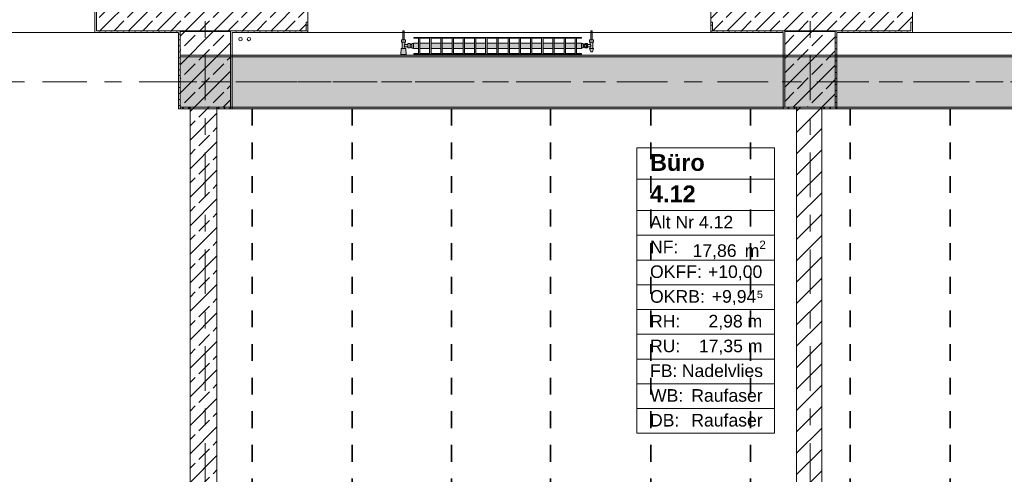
# Model space of a CAD drawing. Header units: metres. Extents: x -3.6 to 84.5, y -11 to 16.8.
# Tile 71 of 229: x 13.8 to 19.7, y 10.8 to 13.5. Entities that reach past the tile are written whole.
import ezdxf

# ---------------------------------------------------------------- set-up
doc = ezdxf.new("R2010")
doc.units = ezdxf.units.M
doc.header["$MEASUREMENT"] = 0
for name, pattern in [('Achse', [0.2, 0.1, -0.05, 0, -0.05]), ('Strichlinie doppelt', [0.546806, 0.264583, -0.105833, 0.070556, -0.105833]), ('Wipeout_Contour', [1, 0, -1])]:
    doc.linetypes.add(name, pattern=pattern)
for name, color, linetype in [('155 - Bemaßung_ Beschriftung.Ausbau - Deckenelemente', 7, 'Continuous'), ('401 - Zone.Raum_ Raumbegrenzung_ Whg.', 7, 'Continuous'), ('451 - Universal.Achsen Raster', 7, 'Continuous'), ('604 - Struktur.Wand Aussen', 7, 'Continuous'), ('605 - Struktur.Wand Innen', 7, 'Continuous'), ('607 - Struktur.Stütze', 7, 'Continuous'), ('608 - Struktur.Träger', 7, 'Continuous'), ('801 - HKLSE.Heizung_ Klima_ Lüftung', 7, 'Continuous')]:
    doc.layers.add(name, color=color, linetype=linetype)
doc.styles.add('ERSTELLTER_STIL_1', font='txt')
doc.styles.add('ERSTELLTER_STIL_2', font='txt')
pattern_1 = [(45, (0, 0), (-0.0848528, 0.0848528), []), (45, (-0.04243, 0.04243), (-0.0848528, 0.0848528), [0.09, -0.03])]
pattern_2 = [(45, (0, 0), (-0.01767767, 0.01767767), [0, -0.025])]

msp = doc.modelspace()

# ---------------------------------------------------------------- hatches: boundary and pattern name
at = {"layer": '604 - Struktur.Wand Aussen', "linetype": 'Continuous', "lineweight": 0, "true_color": 0x000000}
h = msp.add_hatch(dxfattribs=at)
h.set_pattern_fill('Beton__Stahlbeton_0001', color=18, style=0, pattern_type=2)
h.set_pattern_definition(pattern_1)
h.paths.add_polyline_path([(14.273, 13.61), (14.283, 13.61), (14.283, 13.455), (15.53, 13.455), (15.53, 13.505), (15.54, 13.505), (15.54, 13.575), (15.53, 13.575), (15.5, 13.575), (15.5, 13.695), (14.273, 13.695)])
h = msp.add_hatch(dxfattribs=at)
h.set_pattern_fill('Beton__Stahlbeton_0001', color=18, style=0, pattern_type=2)
h.set_pattern_definition(pattern_1)
h.paths.add_polyline_path([(17.94, 13.505), (17.95, 13.505), (17.95, 13.455), (19.13, 13.455), (19.13, 13.505), (19.14, 13.505), (19.14, 13.575), (19.13, 13.575), (19.1, 13.575), (19.1, 13.695), (17.98, 13.695), (17.98, 13.575), (17.95, 13.575), (17.94, 13.575)])
h = msp.add_hatch(dxfattribs=at)
h.set_pattern_fill('Gips_0001', color=18, style=0, pattern_type=2)
h.set_pattern_definition(pattern_2)
h.paths.add_polyline_path([(14.283, 13.445), (14.283, 13.61), (14.273, 13.61), (14.273, 13.445)])
h = msp.add_hatch(dxfattribs=at)
h.set_pattern_fill('Gips_0001', color=18, style=0, pattern_type=2)
h.set_pattern_definition(pattern_2)
h.paths.add_polyline_path([(15.53, 13.445), (15.54, 13.445), (15.54, 13.505), (15.53, 13.505)])
h = msp.add_hatch(dxfattribs=at)
h.set_pattern_fill('Gips_0001', color=18, style=0, pattern_type=2)
h.set_pattern_definition(pattern_2)
h.paths.add_polyline_path([(17.95, 13.445), (17.95, 13.505), (17.94, 13.505), (17.94, 13.445)])
h = msp.add_hatch(dxfattribs=at)
h.set_pattern_fill('Gips_0001', color=18, style=0, pattern_type=2)
h.set_pattern_definition(pattern_2)
h.paths.add_polyline_path([(19.13, 13.445), (19.14, 13.445), (19.14, 13.505), (19.13, 13.505)])
h = msp.add_hatch(dxfattribs=at)
h.set_pattern_fill('Gips_0001', color=18, style=0, pattern_type=2)
h.set_pattern_definition(pattern_2)
h.paths.add_polyline_path([(14.283, 13.445), (14.77, 13.445), (14.77, 13.455), (14.283, 13.455)])
h = msp.add_hatch(dxfattribs=at)
h.set_pattern_fill('Gips_0001', color=18, style=0, pattern_type=2)
h.set_pattern_definition(pattern_2)
h.paths.add_polyline_path([(15.09, 13.455), (15.09, 13.445), (15.53, 13.445), (15.53, 13.455)])
h = msp.add_hatch(dxfattribs=at)
h.set_pattern_fill('Gips_0001', color=18, style=0, pattern_type=2)
h.set_pattern_definition(pattern_2)
h.paths.add_polyline_path([(17.95, 13.445), (18.37, 13.445), (18.37, 13.455), (17.95, 13.455)])
h = msp.add_hatch(dxfattribs=at)
h.set_pattern_fill('Gips_0001', color=18, style=0, pattern_type=2)
h.set_pattern_definition(pattern_2)
h.paths.add_polyline_path([(18.69, 13.455), (18.69, 13.445), (19.13, 13.445), (19.13, 13.455)])
at = {"layer": '605 - Struktur.Wand Innen', "linetype": 'Continuous', "lineweight": 0, "true_color": 0x000000}
h = msp.add_hatch(dxfattribs=at)
h.set_pattern_fill('Beton__Stahlbeton_0001', color=18, style=0, pattern_type=2)
h.set_pattern_definition(pattern_1)
h.paths.add_polyline_path([(14.84, 8.5), (15, 8.5), (15, 13), (14.84, 13)])
at = {"layer": '607 - Struktur.Stütze', "linetype": 'Continuous', "lineweight": 0, "true_color": 0x000000}
h = msp.add_hatch(dxfattribs=at)
h.set_pattern_fill('Gips_0001', color=18, style=0, pattern_type=2)
h.set_pattern_definition(pattern_2)
h.paths.add_polyline_path([(14.77, 13.455), (14.77, 13.445), (14.78, 13.445), (14.78, 13.45), (15.08, 13.45), (15.08, 13.445), (15.09, 13.445), (15.09, 13.455)])
h = msp.add_hatch(dxfattribs=at)
h.set_pattern_fill('Gips_0001', color=18, style=0, pattern_type=2)
h.set_pattern_definition(pattern_2)
h.paths.add_polyline_path([(14.78, 13.445), (14.77, 13.445), (14.77, 12.99), (14.84, 12.99), (14.84, 13), (14.78, 13)])
h = msp.add_hatch(dxfattribs=at)
h.set_pattern_fill('Beton__Stahlbeton_0001', color=18, style=0, pattern_type=2)
h.set_pattern_definition(pattern_1)
h.paths.add_polyline_path([(14.78, 13), (15.08, 13), (15.08, 13.45), (14.78, 13.45)])
h = msp.add_hatch(dxfattribs=at)
h.set_pattern_fill('Gips_0001', color=18, style=0, pattern_type=2)
h.set_pattern_definition(pattern_2)
h.paths.add_polyline_path([(15, 12.99), (15.09, 12.99), (15.09, 13.445), (15.08, 13.445), (15.08, 13), (15, 13)])
h = msp.add_hatch(dxfattribs=at)
h.set_pattern_fill('Gips_0001', color=18, style=0, pattern_type=2)
h.set_pattern_definition(pattern_2)
h.paths.add_polyline_path([(18.37, 13.445), (18.38, 13.445), (18.38, 13.45), (18.68, 13.45), (18.68, 13.445), (18.69, 13.445), (18.69, 13.455), (18.37, 13.455)])
h = msp.add_hatch(dxfattribs=at)
h.set_pattern_fill('Gips_0001', color=18, style=0, pattern_type=2)
h.set_pattern_definition(pattern_2)
h.paths.add_polyline_path([(18.37, 13.445), (18.37, 12.99), (18.45, 12.99), (18.45, 13), (18.38, 13), (18.38, 13.445)])
h = msp.add_hatch(dxfattribs=at)
h.set_pattern_fill('Beton__Stahlbeton_0001', color=18, style=0, pattern_type=2)
h.set_pattern_definition(pattern_1)
h.paths.add_polyline_path([(18.38, 13), (18.68, 13), (18.68, 13.45), (18.38, 13.45)])
h = msp.add_hatch(dxfattribs=at)
h.set_pattern_fill('Gips_0001', color=18, style=0, pattern_type=2)
h.set_pattern_definition(pattern_2)
h.paths.add_polyline_path([(18.68, 13), (18.6, 13), (18.6, 12.99), (18.69, 12.99), (18.69, 13.445), (18.68, 13.445)])
at = {"layer": '608 - Struktur.Träger', "linetype": 'Continuous', "lineweight": 0, "true_color": 0x000000}
h = msp.add_hatch(dxfattribs=at)
h.set_pattern_fill('Gips_0001', color=18, style=0, pattern_type=2)
h.set_pattern_definition(pattern_2)
h.paths.add_polyline_path([(15.09, 13.31), (15.09, 13.3), (18.37, 13.3), (18.37, 13.31)])
h = msp.add_hatch(dxfattribs=at)
h.set_pattern_fill('Gips_0001', color=18, style=0, pattern_type=2)
h.set_pattern_definition(pattern_2)
h.paths.add_polyline_path([(18.69, 13.31), (18.69, 13.3), (21.97, 13.3), (21.97, 13.31)])
h = msp.add_hatch(dxfattribs=at)
h.set_pattern_fill('Gips_0001', color=18, style=0, pattern_type=2)
h.set_pattern_definition(pattern_2)
h.paths.add_polyline_path([(15.09, 13), (15.09, 12.99), (18.37, 12.99), (18.37, 13)])
h = msp.add_hatch(dxfattribs=at)
h.set_pattern_fill('Gips_0001', color=18, style=0, pattern_type=2)
h.set_pattern_definition(pattern_2)
h.paths.add_polyline_path([(21.97, 13), (18.69, 13), (18.69, 12.99), (21.97, 12.99)])
at = {"layer": '801 - HKLSE.Heizung_ Klima_ Lüftung', "linetype": 'Continuous', "lineweight": 0, "true_color": 0x3a3a3a}
for points in [[(16.17, 13.3503), (16.17, 13.3797), (16.16, 13.3797), (16.16, 13.373), (16.15, 13.373), (16.15, 13.378), (16.135, 13.378), (16.135, 13.372), (16.118, 13.372), (16.118, 13.386), (16.122, 13.386), (16.122, 13.4), (16.114, 13.4), (16.114, 13.455), (16.106, 13.455), (16.106, 13.4), (16.098, 13.4), (16.098, 13.386), (16.102, 13.386), (16.102, 13.349), (16.096, 13.349), (16.094, 13.314), (16.126, 13.314), (16.124, 13.349), (16.118, 13.349), (16.118, 13.358), (16.135, 13.358), (16.135, 13.352), (16.15, 13.352), (16.15, 13.357), (16.16, 13.357), (16.16, 13.3503)], [(17.17, 13.352), (17.18, 13.352), (17.18, 13.357), (17.19, 13.357), (17.19, 13.352), (17.205, 13.352), (17.205, 13.358), (17.222, 13.358), (17.222, 13.349), (17.218, 13.349), (17.225, 13.329), (17.235, 13.329), (17.242, 13.349), (17.238, 13.349), (17.238, 13.386), (17.242, 13.386), (17.242, 13.4), (17.234, 13.4), (17.234, 13.455), (17.226, 13.455), (17.226, 13.4), (17.218, 13.4), (17.218, 13.386), (17.222, 13.386), (17.222, 13.372), (17.205, 13.372), (17.205, 13.378), (17.19, 13.378), (17.19, 13.373), (17.18, 13.373), (17.18, 13.378), (17.17, 13.378)], [(16.17, 13.3817), (16.17, 13.3483), (16.1992, 13.3483), (16.1992, 13.3192), (16.1708, 13.3192), (16.1708, 13.315), (16.2358, 13.315), (16.2358, 13.3192), (16.2075, 13.3192), (16.2075, 13.3483), (16.2658, 13.3483), (16.2658, 13.3192), (16.2375, 13.3192), (16.2375, 13.315), (16.3025, 13.315), (16.3025, 13.3192), (16.2742, 13.3192), (16.2742, 13.3483), (16.3325, 13.3483), (16.3325, 13.3192), (16.3042, 13.3192), (16.3042, 13.315), (16.3692, 13.315), (16.3692, 13.3192), (16.3408, 13.3192), (16.3408, 13.3483), (16.3992, 13.3483), (16.3992, 13.3192), (16.3708, 13.3192), (16.3708, 13.315), (16.4358, 13.315), (16.4358, 13.3192), (16.4075, 13.3192), (16.4075, 13.3483), (16.4658, 13.3483), (16.4658, 13.3192), (16.4375, 13.3192), (16.4375, 13.315), (16.5025, 13.315), (16.5025, 13.3192), (16.4742, 13.3192), (16.4742, 13.3483), (16.5325, 13.3483), (16.5325, 13.3192), (16.5042, 13.3192), (16.5042, 13.315), (16.5692, 13.315), (16.5692, 13.3192), (16.5408, 13.3192), (16.5408, 13.3483), (16.5992, 13.3483), (16.5992, 13.3192), (16.5708, 13.3192), (16.5708, 13.315), (16.6358, 13.315), (16.6358, 13.3192), (16.6075, 13.3192), (16.6075, 13.3483), (16.6658, 13.3483), (16.6658, 13.3192), (16.6375, 13.3192), (16.6375, 13.315), (16.7025, 13.315), (16.7025, 13.3192), (16.6742, 13.3192), (16.6742, 13.3483), (16.7325, 13.3483), (16.7325, 13.3192), (16.7042, 13.3192), (16.7042, 13.315), (16.7692, 13.315), (16.7692, 13.3192), (16.7408, 13.3192), (16.7408, 13.3483), (16.7992, 13.3483), (16.7992, 13.3192), (16.7708, 13.3192), (16.7708, 13.315), (16.8358, 13.315), (16.8358, 13.3192), (16.8075, 13.3192), (16.8075, 13.3483), (16.8658, 13.3483), (16.8658, 13.3192), (16.8375, 13.3192), (16.8375, 13.315), (16.9025, 13.315), (16.9025, 13.3192), (16.8742, 13.3192), (16.8742, 13.3483), (16.9325, 13.3483), (16.9325, 13.3192), (16.9042, 13.3192), (16.9042, 13.315), (16.9692, 13.315), (16.9692, 13.3192), (16.9408, 13.3192), (16.9408, 13.3483), (16.9992, 13.3483), (16.9992, 13.3192), (16.9708, 13.3192), (16.9708, 13.315), (17.0358, 13.315), (17.0358, 13.3192), (17.0075, 13.3192), (17.0075, 13.3483), (17.0658, 13.3483), (17.0658, 13.3192), (17.0375, 13.3192), (17.0375, 13.315), (17.1025, 13.315), (17.1025, 13.3192), (17.0742, 13.3192), (17.0742, 13.3483), (17.1325, 13.3483), (17.1325, 13.3192), (17.1042, 13.3192), (17.1042, 13.315), (17.1692, 13.315), (17.1692, 13.3192), (17.1408, 13.3192), (17.1408, 13.3483), (17.17, 13.3483), (17.17, 13.3817), (17.1408, 13.3817), (17.1408, 13.4108), (17.1692, 13.4108), (17.1692, 13.415), (17.1042, 13.415), (17.1042, 13.4108), (17.1325, 13.4108), (17.1325, 13.3817), (17.0742, 13.3817), (17.0742, 13.4108), (17.1025, 13.4108), (17.1025, 13.415), (17.0375, 13.415), (17.0375, 13.4108), (17.0658, 13.4108), (17.0658, 13.3817), (17.0075, 13.3817), (17.0075, 13.4108), (17.0358, 13.4108), (17.0358, 13.415), (16.9708, 13.415), (16.9708, 13.4108), (16.9992, 13.4108), (16.9992, 13.3817), (16.9408, 13.3817), (16.9408, 13.4108), (16.9692, 13.4108), (16.9692, 13.415), (16.9042, 13.415), (16.9042, 13.4108), (16.9325, 13.4108), (16.9325, 13.3817), (16.8742, 13.3817), (16.8742, 13.4108), (16.9025, 13.4108), (16.9025, 13.415), (16.8375, 13.415), (16.8375, 13.4108), (16.8658, 13.4108), (16.8658, 13.3817), (16.8075, 13.3817), (16.8075, 13.4108), (16.8358, 13.4108), (16.8358, 13.415), (16.7708, 13.415), (16.7708, 13.4108), (16.7992, 13.4108), (16.7992, 13.3817), (16.7408, 13.3817), (16.7408, 13.4108), (16.7692, 13.4108), (16.7692, 13.415), (16.7042, 13.415), (16.7042, 13.4108), (16.7325, 13.4108), (16.7325, 13.3817), (16.6742, 13.3817), (16.6742, 13.4108), (16.7025, 13.4108), (16.7025, 13.415), (16.6375, 13.415), (16.6375, 13.4108), (16.6658, 13.4108), (16.6658, 13.3817), (16.6075, 13.3817), (16.6075, 13.4108), (16.6358, 13.4108), (16.6358, 13.415), (16.5708, 13.415), (16.5708, 13.4108), (16.5992, 13.4108), (16.5992, 13.3817), (16.5408, 13.3817), (16.5408, 13.4108), (16.5692, 13.4108), (16.5692, 13.415), (16.5042, 13.415), (16.5042, 13.4108), (16.5325, 13.4108), (16.5325, 13.3817), (16.4742, 13.3817), (16.4742, 13.4108), (16.5025, 13.4108), (16.5025, 13.415), (16.4375, 13.415), (16.4375, 13.4108), (16.4658, 13.4108), (16.4658, 13.3817), (16.4075, 13.3817), (16.4075, 13.4108), (16.4358, 13.4108), (16.4358, 13.415), (16.3708, 13.415), (16.3708, 13.4108), (16.3992, 13.4108), (16.3992, 13.3817), (16.3408, 13.3817), (16.3408, 13.4108), (16.3692, 13.4108), (16.3692, 13.415), (16.3042, 13.415), (16.3042, 13.4108), (16.3325, 13.4108), (16.3325, 13.3817), (16.2742, 13.3817), (16.2742, 13.4108), (16.3025, 13.4108), (16.3025, 13.415), (16.2375, 13.415), (16.2375, 13.4108), (16.2658, 13.4108), (16.2658, 13.3817), (16.2075, 13.3817), (16.2075, 13.4108), (16.2358, 13.4108), (16.2358, 13.415), (16.1708, 13.415), (16.1708, 13.4108), (16.1992, 13.4108), (16.1992, 13.3817)]]:
    msp.add_hatch(color=250, dxfattribs=at).paths.add_polyline_path(points)

# ---------------------------------------------------------------- linework, layer by layer
at = {"layer": '155 - Bemaßung_ Beschriftung.Ausbau - Deckenelemente', "color": 7, "linetype": 'Achse', "lineweight": 35}
for p, q in [((15.209, 12.99), (15.209, 8.51)), ((15.804, 12.99), (15.804, 8.51)), ((16.395, 12.99), (16.395, 8.51)), ((16.985, 12.99), (16.985, 8.51)), ((17.583, 12.99), (17.583, 8.51)), ((18.176, 12.99), (18.176, 8.51)), ((18.768, 12.99), (18.768, 8.51)), ((19.364, 12.99), (19.364, 8.51))]:
    msp.add_line(p, q, dxfattribs=at)
at = {"layer": '401 - Zone.Raum_ Raumbegrenzung_ Whg.', "color": 7, "linetype": 'Continuous', "lineweight": 9}
for p, q in [((18.3179, 12.7583), (17.4991, 12.7583)), ((17.4991, 12.7583), (17.4991, 11.0591)), ((17.4991, 12.7583), (18.3179, 12.7583)), ((17.4991, 12.5716), (17.4991, 12.7583)), ((18.3179, 11.0591), (18.3179, 12.7583)), ((18.3179, 12.7583), (18.3179, 12.5716)), ((18.3179, 12.5716), (17.4991, 12.5716)), ((17.4991, 12.5716), (18.3179, 12.5716)), ((17.4991, 12.385), (17.4991, 12.5716)), ((18.3179, 12.5716), (18.3179, 12.385)), ((18.3179, 12.385), (17.4991, 12.385)), ((17.4991, 12.385), (18.3179, 12.385)), ((17.4991, 12.2377), (17.4991, 12.385)), ((18.3179, 12.385), (18.3179, 12.2377)), ((18.3179, 12.2377), (17.4991, 12.2377)), ((17.4991, 12.2377), (18.3179, 12.2377)), ((17.4991, 12.0904), (17.4991, 12.2377)), ((18.3179, 12.2377), (18.3179, 12.0904)), ((18.3179, 12.0904), (17.4991, 12.0904)), ((17.4991, 12.0904), (18.3179, 12.0904)), ((17.4991, 11.9431), (17.4991, 12.0904)), ((18.3179, 12.0904), (18.3179, 11.9431)), ((18.3179, 11.9431), (17.4991, 11.9431)), ((17.4991, 11.9431), (18.3179, 11.9431)), ((17.4991, 11.7958), (17.4991, 11.9431)), ((18.3179, 11.9431), (18.3179, 11.7958)), ((18.3179, 11.7958), (17.4991, 11.7958)), ((17.4991, 11.7958), (18.3179, 11.7958)), ((17.4991, 11.6484), (17.4991, 11.7958)), ((18.3179, 11.7958), (18.3179, 11.6484)), ((18.3179, 11.6484), (17.4991, 11.6484)), ((17.4991, 11.6484), (18.3179, 11.6484)), ((17.4991, 11.5011), (17.4991, 11.6484)), ((18.3179, 11.6484), (18.3179, 11.5011)), ((18.3179, 11.5011), (17.4991, 11.5011)), ((17.4991, 11.5011), (18.3179, 11.5011)), ((17.4991, 11.3538), (17.4991, 11.5011)), ((18.3179, 11.5011), (18.3179, 11.3538)), ((18.3179, 11.3538), (17.4991, 11.3538)), ((17.4991, 11.3538), (18.3179, 11.3538)), ((17.4991, 11.2065), (17.4991, 11.3538)), ((18.3179, 11.3538), (18.3179, 11.2065)), ((18.3179, 11.2065), (17.4991, 11.2065)), ((17.4991, 11.2065), (18.3179, 11.2065)), ((17.4991, 11.0591), (17.4991, 11.2065)), ((18.3179, 11.2065), (18.3179, 11.0591)), ((17.4991, 11.0591), (18.3179, 11.0591)), ((18.3179, 11.0591), (17.4991, 11.0591))]:
    msp.add_line(p, q, dxfattribs=at)
at = {"layer": '451 - Universal.Achsen Raster', "color": 160, "linetype": 'Strichlinie doppelt', "lineweight": 9, "true_color": 0x3232ff}
for p, q in [((14.93, -10.585), (14.93, 16.355)), ((64.935, 13.15), (-3.175, 13.15))]:
    msp.add_line(p, q, dxfattribs=at)
at = {"layer": '604 - Struktur.Wand Aussen', "color": 7, "linetype": 'Continuous', "lineweight": 5}
for p, q in [((14.273, 13.61), (14.273, 13.455)), ((15.53, 13.505), (15.54, 13.505)), ((15.54, 13.505), (15.54, 13.455)), ((17.94, 13.505), (17.94, 13.455)), ((17.95, 13.505), (17.94, 13.505)), ((19.13, 13.505), (19.14, 13.505)), ((19.14, 13.505), (19.14, 13.455)), ((14.273, 13.455), (14.273, 13.445)), ((14.283, 13.445), (14.273, 13.445)), ((15.53, 13.445), (15.54, 13.445)), ((15.54, 13.455), (15.54, 13.445)), ((17.94, 13.455), (17.94, 13.445)), ((17.95, 13.445), (17.94, 13.445)), ((19.13, 13.445), (19.14, 13.445)), ((19.14, 13.455), (19.14, 13.445))]:
    msp.add_line(p, q, dxfattribs=at)
at = {"layer": '604 - Struktur.Wand Aussen', "color": 7, "linetype": 'Continuous', "lineweight": 13}
for p, q in [((14.283, 13.455), (14.283, 13.61)), ((15.54, 13.575), (15.54, 13.505)), ((17.94, 13.575), (17.94, 13.505)), ((19.14, 13.575), (19.14, 13.505)), ((15.53, 13.455), (15.53, 13.505)), ((17.95, 13.455), (17.95, 13.505)), ((19.13, 13.455), (19.13, 13.505)), ((11.975, 13.445), (14.273, 13.445)), ((14.283, 13.455), (15.53, 13.455)), ((15.54, 13.445), (17.94, 13.445)), ((17.95, 13.455), (19.13, 13.455)), ((19.14, 13.445), (21.54, 13.445))]:
    msp.add_line(p, q, dxfattribs=at)
at = {"layer": '604 - Struktur.Wand Aussen', "color": 7, "linetype": 'Continuous', "lineweight": 5, "flags": 128}
for points in [[(14.283, 13.445), (14.77, 13.445)], [(15.09, 13.445), (15.53, 13.445)], [(17.95, 13.445), (18.37, 13.445)], [(18.69, 13.445), (19.13, 13.445)]]:
    msp.add_lwpolyline(points, dxfattribs=at)
at = {"layer": '605 - Struktur.Wand Innen', "color": 7, "linetype": 'Continuous', "lineweight": 18, "flags": 128}
for points in [[(14.84, 13), (14.84, 8.5)], [(15, 8.5), (15, 13)]]:
    msp.add_lwpolyline(points, dxfattribs=at)
at = {"layer": '607 - Struktur.Stütze', "color": 7, "linetype": 'Continuous', "lineweight": 5, "flags": 128}
for points in [[(14.77, 13.445), (14.77, 12.99), (14.84, 12.99)], [(15, 12.99), (15.09, 12.99), (15.09, 13.445)], [(18.37, 13.445), (18.37, 12.99), (18.45, 12.99)], [(18.6, 12.99), (18.69, 12.99), (18.69, 13.445)]]:
    msp.add_lwpolyline(points, dxfattribs=at)
at = {"layer": '607 - Struktur.Stütze', "color": 7, "linetype": 'Continuous', "lineweight": 13, "flags": 128}
for points in [[(14.78, 13), (15.08, 13), (15.08, 13.45), (14.78, 13.45)], [(18.38, 13), (18.68, 13), (18.68, 13.45), (18.38, 13.45)]]:
    msp.add_lwpolyline(points, close=True, dxfattribs=at)
at = {"layer": '608 - Struktur.Träger', "color": 7, "linetype": 'Continuous', "lineweight": 13}
for p, q in [((14.78, 13.31), (47.48, 13.31)), ((14.78, 12.99), (14.78, 13.31)), ((15.09, 13.3), (14.78, 13.3)), ((18.37, 13.3), (15.09, 13.3)), ((18.69, 13.3), (18.37, 13.3)), ((21.97, 13.3), (18.69, 13.3))]:
    msp.add_line(p, q, dxfattribs=at)
at = {"layer": '608 - Struktur.Träger', "color": 7, "linetype": 'Continuous', "lineweight": 5}
for p, q in [((15.09, 13.31), (15.09, 13.3)), ((18.37, 13.31), (15.09, 13.31)), ((18.37, 13.31), (18.37, 13.3)), ((18.69, 13.31), (18.69, 13.3)), ((21.97, 13.31), (18.69, 13.31)), ((15.09, 13), (15.09, 12.99)), ((18.37, 12.99), (15.09, 12.99)), ((18.37, 13), (18.37, 12.99)), ((18.69, 13), (18.69, 12.99)), ((21.97, 12.99), (18.69, 12.99))]:
    msp.add_line(p, q, dxfattribs=at)
at = {"layer": '608 - Struktur.Träger', "color": 7, "linetype": 'Continuous', "lineweight": 9}
msp.add_line((14.78, 13.3), (14.78, 13), dxfattribs=at)
at = {"layer": '608 - Struktur.Träger', "color": 7, "linetype": 'Achse', "lineweight": 9}
msp.add_line((14.78, 13.15), (47.48, 13.15), dxfattribs=at)
at = {"layer": '801 - HKLSE.Heizung_ Klima_ Lüftung', "color": 7, "linetype": 'Continuous', "lineweight": 5, "true_color": 0xebebeb}
for p, q in [((16.1072, 13.455), (16.106, 13.455)), ((16.106, 13.455), (16.106, 13.4)), ((16.11, 13.455), (16.1072, 13.455)), ((16.1128, 13.455), (16.11, 13.455)), ((16.114, 13.455), (16.1128, 13.455)), ((16.114, 13.455), (16.114, 13.4)), ((17.226, 13.455), (17.2272, 13.455)), ((17.226, 13.455), (17.226, 13.4)), ((17.2272, 13.455), (17.23, 13.455)), ((17.23, 13.455), (17.2328, 13.455)), ((17.2328, 13.455), (17.234, 13.455)), ((17.234, 13.455), (17.234, 13.4)), ((16.104, 13.4), (16.098, 13.4)), ((16.098, 13.4), (16.098, 13.386)), ((16.104, 13.386), (16.098, 13.386)), ((16.102, 13.386), (16.102, 13.349)), ((16.116, 13.4), (16.104, 13.4)), ((16.116, 13.386), (16.104, 13.386)), ((16.1072, 13.4), (16.106, 13.4)), ((16.11, 13.4), (16.1072, 13.4)), ((16.1128, 13.4), (16.11, 13.4)), ((16.114, 13.4), (16.1128, 13.4)), ((16.1153, 13.3679), (16.1139, 13.365)), ((16.1139, 13.365), (16.1153, 13.3621)), ((16.1163, 13.3699), (16.1158, 13.3689)), ((16.122, 13.4), (16.116, 13.4)), ((16.122, 13.386), (16.116, 13.386)), ((16.118, 13.372), (16.1163, 13.3699)), ((16.118, 13.386), (16.118, 13.372)), ((16.118, 13.372), (16.135, 13.372)), ((16.122, 13.4), (16.122, 13.386)), ((16.135, 13.378), (16.135, 13.3715)), ((16.135, 13.378), (16.15, 13.378)), ((16.135, 13.3715), (16.135, 13.3585)), ((16.15, 13.378), (16.15, 13.3715)), ((16.15, 13.373), (16.16, 13.373)), ((16.15, 13.3715), (16.15, 13.3585)), ((16.16, 13.3797), (16.16, 13.365)), ((16.16, 13.3797), (16.17, 13.3797)), ((16.16, 13.3797), (16.16, 13.365)), ((16.16, 13.3797), (16.17, 13.3797)), ((16.16, 13.373), (16.16, 13.3707)), ((16.16, 13.3707), (16.16, 13.365)), ((16.16, 13.365), (16.16, 13.3503)), ((16.16, 13.365), (16.16, 13.3503)), ((16.16, 13.365), (16.16, 13.3593)), ((16.17, 13.3817), (16.17, 13.3768)), ((16.17, 13.3817), (16.1992, 13.3817)), ((16.17, 13.3768), (16.17, 13.365)), ((16.17, 13.365), (16.17, 13.3532)), ((16.1708, 13.415), (16.1708, 13.4108)), ((16.2358, 13.415), (16.1708, 13.415)), ((16.1708, 13.415), (16.1708, 13.4108)), ((16.1708, 13.4108), (16.1992, 13.4108)), ((16.1992, 13.4108), (16.1992, 13.3192)), ((16.2075, 13.3192), (16.2075, 13.4108)), ((16.2075, 13.4108), (16.2358, 13.4108)), ((16.2075, 13.3817), (16.2658, 13.3817)), ((16.2358, 13.4108), (16.2358, 13.415)), ((16.2375, 13.415), (16.2375, 13.4108)), ((16.3025, 13.415), (16.2375, 13.415)), ((16.2375, 13.415), (16.2375, 13.4108)), ((16.2375, 13.4108), (16.2658, 13.4108)), ((16.2658, 13.4108), (16.2658, 13.3192)), ((16.2742, 13.3192), (16.2742, 13.4108)), ((16.2742, 13.4108), (16.3025, 13.4108)), ((16.2742, 13.3817), (16.3325, 13.3817)), ((16.3025, 13.4108), (16.3025, 13.415)), ((16.3025, 13.4108), (16.3025, 13.415)), ((16.3692, 13.415), (16.3042, 13.415)), ((16.3042, 13.415), (16.3042, 13.4108)), ((16.3042, 13.4108), (16.3325, 13.4108)), ((16.3325, 13.4108), (16.3325, 13.3192)), ((16.3408, 13.3192), (16.3408, 13.4108)), ((16.3408, 13.4108), (16.3692, 13.4108)), ((16.3408, 13.3817), (16.3992, 13.3817)), ((16.3692, 13.4108), (16.3692, 13.415)), ((16.3692, 13.4108), (16.3692, 13.415)), ((16.4358, 13.415), (16.3708, 13.415)), ((16.3708, 13.415), (16.3708, 13.4108)), ((16.3708, 13.4108), (16.3992, 13.4108)), ((16.3992, 13.4108), (16.3992, 13.3192)), ((16.4075, 13.3192), (16.4075, 13.4108)), ((16.4075, 13.4108), (16.4358, 13.4108)), ((16.4075, 13.3817), (16.4658, 13.3817)), ((16.4358, 13.4108), (16.4358, 13.415)), ((16.4375, 13.415), (16.4375, 13.4108)), ((16.5025, 13.415), (16.4375, 13.415)), ((16.4375, 13.415), (16.4375, 13.4108)), ((16.4375, 13.4108), (16.4658, 13.4108)), ((16.4658, 13.4108), (16.4658, 13.3192)), ((16.4742, 13.3192), (16.4742, 13.4108)), ((16.4742, 13.4108), (16.5025, 13.4108)), ((16.4742, 13.3817), (16.5325, 13.3817)), ((16.5025, 13.4108), (16.5025, 13.415)), ((16.5025, 13.4108), (16.5025, 13.415)), ((16.5692, 13.415), (16.5042, 13.415)), ((16.5042, 13.415), (16.5042, 13.4108)), ((16.5042, 13.4108), (16.5325, 13.4108)), ((16.5325, 13.4108), (16.5325, 13.3192)), ((16.5408, 13.3192), (16.5408, 13.4108)), ((16.5408, 13.4108), (16.5692, 13.4108)), ((16.5408, 13.3817), (16.5992, 13.3817)), ((16.5692, 13.4108), (16.5692, 13.415)), ((16.5708, 13.415), (16.5708, 13.4108)), ((16.6358, 13.415), (16.5708, 13.415)), ((16.5708, 13.415), (16.5708, 13.4108)), ((16.5708, 13.4108), (16.5992, 13.4108)), ((16.5992, 13.4108), (16.5992, 13.3192)), ((16.6075, 13.3192), (16.6075, 13.4108)), ((16.6075, 13.4108), (16.6358, 13.4108)), ((16.6075, 13.3817), (16.6658, 13.3817)), ((16.6358, 13.4108), (16.6358, 13.415)), ((16.7025, 13.415), (16.6375, 13.415)), ((16.6375, 13.415), (16.6375, 13.4108)), ((16.6375, 13.4108), (16.6658, 13.4108)), ((16.6658, 13.4108), (16.6658, 13.3192)), ((16.6742, 13.3192), (16.6742, 13.4108)), ((16.6742, 13.4108), (16.7025, 13.4108)), ((16.6742, 13.3817), (16.7325, 13.3817)), ((16.7025, 13.4108), (16.7025, 13.415)), ((16.7025, 13.4108), (16.7025, 13.415)), ((16.7692, 13.415), (16.7042, 13.415)), ((16.7042, 13.415), (16.7042, 13.4108)), ((16.7042, 13.4108), (16.7325, 13.4108)), ((16.7325, 13.4108), (16.7325, 13.3192)), ((16.7408, 13.3192), (16.7408, 13.4108)), ((16.7408, 13.4108), (16.7692, 13.4108)), ((16.7408, 13.3817), (16.7992, 13.3817)), ((16.7692, 13.4108), (16.7692, 13.415)), ((16.7692, 13.4108), (16.7692, 13.415)), ((16.7708, 13.415), (16.7708, 13.4108)), ((16.8358, 13.415), (16.7708, 13.415)), ((16.7708, 13.415), (16.7708, 13.4108)), ((16.7708, 13.4108), (16.7992, 13.4108)), ((16.7992, 13.4108), (16.7992, 13.3192)), ((16.8075, 13.3192), (16.8075, 13.4108)), ((16.8075, 13.4108), (16.8358, 13.4108)), ((16.8075, 13.3817), (16.8658, 13.3817)), ((16.8358, 13.4108), (16.8358, 13.415)), ((16.9025, 13.415), (16.8375, 13.415)), ((16.8375, 13.415), (16.8375, 13.4108)), ((16.8375, 13.4108), (16.8658, 13.4108)), ((16.8658, 13.4108), (16.8658, 13.3192)), ((16.8742, 13.3192), (16.8742, 13.4108)), ((16.8742, 13.4108), (16.9025, 13.4108)), ((16.8742, 13.3817), (16.9325, 13.3817)), ((16.9025, 13.4108), (16.9025, 13.415)), ((16.9692, 13.415), (16.9042, 13.415)), ((16.9042, 13.415), (16.9042, 13.4108)), ((16.9042, 13.4108), (16.9325, 13.4108)), ((16.9325, 13.4108), (16.9325, 13.3192)), ((16.9408, 13.3192), (16.9408, 13.4108)), ((16.9408, 13.4108), (16.9692, 13.4108)), ((16.9408, 13.3817), (16.9992, 13.3817)), ((16.9692, 13.4108), (16.9692, 13.415)), ((16.9692, 13.4108), (16.9692, 13.415)), ((16.9708, 13.415), (16.9708, 13.4108)), ((17.0358, 13.415), (16.9708, 13.415)), ((16.9708, 13.415), (16.9708, 13.4108)), ((16.9708, 13.4108), (16.9992, 13.4108)), ((16.9992, 13.4108), (16.9992, 13.3192)), ((17.0075, 13.3192), (17.0075, 13.4108)), ((17.0075, 13.4108), (17.0358, 13.4108)), ((17.0075, 13.3817), (17.0658, 13.3817)), ((17.0358, 13.4108), (17.0358, 13.415)), ((17.0375, 13.415), (17.0375, 13.4108)), ((17.1025, 13.415), (17.0375, 13.415)), ((17.0375, 13.415), (17.0375, 13.4108)), ((17.0375, 13.4108), (17.0658, 13.4108)), ((17.0658, 13.4108), (17.0658, 13.3192)), ((17.0742, 13.3192), (17.0742, 13.4108)), ((17.0742, 13.4108), (17.1025, 13.4108)), ((17.0742, 13.3817), (17.1325, 13.3817)), ((17.1025, 13.4108), (17.1025, 13.415)), ((17.1025, 13.4108), (17.1025, 13.415)), ((17.1042, 13.415), (17.1042, 13.4108)), ((17.1692, 13.415), (17.1042, 13.415)), ((17.1042, 13.415), (17.1042, 13.4108)), ((17.1042, 13.4108), (17.1325, 13.4108)), ((17.1325, 13.4108), (17.1325, 13.3192)), ((17.1408, 13.3192), (17.1408, 13.4108)), ((17.1408, 13.4108), (17.1692, 13.4108)), ((17.1408, 13.3817), (17.17, 13.3817)), ((17.1692, 13.4108), (17.1692, 13.415)), ((17.17, 13.3817), (17.17, 13.3768)), ((17.17, 13.378), (17.18, 13.378)), ((17.17, 13.3768), (17.17, 13.365)), ((17.17, 13.365), (17.17, 13.3532)), ((17.18, 13.378), (17.18, 13.365)), ((17.19, 13.373), (17.18, 13.373)), ((17.18, 13.3693), (17.19, 13.3693)), ((17.18, 13.365), (17.18, 13.352)), ((17.19, 13.373), (17.19, 13.378)), ((17.19, 13.378), (17.19, 13.3715)), ((17.205, 13.378), (17.19, 13.378)), ((17.19, 13.373), (17.19, 13.3707)), ((17.19, 13.373), (17.2, 13.373)), ((17.19, 13.373), (17.19, 13.3707)), ((17.19, 13.3715), (17.19, 13.3693)), ((17.19, 13.3707), (17.19, 13.365)), ((17.19, 13.3707), (17.19, 13.3693)), ((17.19, 13.3693), (17.19, 13.365)), ((17.19, 13.365), (17.19, 13.3607)), ((17.19, 13.365), (17.19, 13.3593)), ((17.2, 13.373), (17.2, 13.3707)), ((17.2, 13.3707), (17.2, 13.365)), ((17.2, 13.365), (17.2, 13.3593)), ((17.205, 13.378), (17.205, 13.3715)), ((17.222, 13.372), (17.205, 13.372)), ((17.205, 13.3715), (17.205, 13.3585)), ((17.218, 13.4), (17.224, 13.4)), ((17.218, 13.4), (17.218, 13.386)), ((17.218, 13.386), (17.224, 13.386)), ((17.222, 13.386), (17.222, 13.372)), ((17.222, 13.372), (17.2237, 13.3699)), ((17.2237, 13.3699), (17.2242, 13.3689)), ((17.224, 13.4), (17.236, 13.4)), ((17.224, 13.386), (17.236, 13.386)), ((17.2247, 13.3679), (17.2261, 13.365)), ((17.2261, 13.365), (17.2247, 13.3621)), ((17.226, 13.4), (17.2272, 13.4)), ((17.2272, 13.4), (17.23, 13.4)), ((17.23, 13.4), (17.2328, 13.4)), ((17.2328, 13.4), (17.234, 13.4)), ((17.236, 13.4), (17.242, 13.4)), ((17.236, 13.386), (17.242, 13.386)), ((17.238, 13.386), (17.238, 13.349)), ((17.242, 13.4), (17.242, 13.386)), ((16.096, 13.349), (16.094, 13.314)), ((16.0987, 13.314), (16.094, 13.314)), ((16.094, 13.314), (16.0987, 13.314)), ((16.1001, 13.349), (16.096, 13.349)), ((16.11, 13.314), (16.0987, 13.314)), ((16.0987, 13.314), (16.11, 13.314)), ((16.11, 13.349), (16.1001, 13.349)), ((16.1199, 13.349), (16.11, 13.349)), ((16.1213, 13.314), (16.11, 13.314)), ((16.11, 13.314), (16.1213, 13.314)), ((16.1158, 13.3611), (16.1163, 13.3601)), ((16.1163, 13.3601), (16.118, 13.358)), ((16.118, 13.358), (16.118, 13.349)), ((16.118, 13.358), (16.135, 13.358)), ((16.124, 13.349), (16.1199, 13.349)), ((16.1213, 13.314), (16.126, 13.314)), ((16.126, 13.314), (16.1213, 13.314)), ((16.124, 13.349), (16.126, 13.314)), ((16.135, 13.3585), (16.135, 13.352)), ((16.135, 13.352), (16.15, 13.352)), ((16.15, 13.3585), (16.15, 13.352)), ((16.15, 13.357), (16.16, 13.357)), ((16.16, 13.3593), (16.16, 13.357)), ((16.16, 13.3503), (16.17, 13.3503)), ((16.16, 13.3503), (16.17, 13.3503)), ((16.16, 13.3503), (16.17, 13.3503)), ((16.16, 13.3503), (16.17, 13.3503)), ((16.17, 13.3532), (16.17, 13.3483)), ((16.17, 13.3483), (16.1992, 13.3483)), ((16.1708, 13.3192), (16.1708, 13.315)), ((16.1992, 13.3192), (16.1708, 13.3192)), ((16.1708, 13.3192), (16.1708, 13.315)), ((16.1708, 13.315), (16.2358, 13.315)), ((16.1708, 13.315), (16.2358, 13.315)), ((16.2075, 13.3483), (16.2658, 13.3483)), ((16.2358, 13.3192), (16.2075, 13.3192)), ((16.2358, 13.315), (16.2358, 13.3192)), ((16.2375, 13.3192), (16.2375, 13.315)), ((16.2658, 13.3192), (16.2375, 13.3192)), ((16.2375, 13.3192), (16.2375, 13.315)), ((16.2375, 13.315), (16.3025, 13.315)), ((16.2375, 13.315), (16.3025, 13.315)), ((16.2742, 13.3483), (16.3325, 13.3483)), ((16.3025, 13.3192), (16.2742, 13.3192)), ((16.3025, 13.315), (16.3025, 13.3192)), ((16.3025, 13.315), (16.3025, 13.3192)), ((16.3325, 13.3192), (16.3042, 13.3192)), ((16.3042, 13.3192), (16.3042, 13.315)), ((16.3042, 13.315), (16.3692, 13.315)), ((16.3042, 13.315), (16.3692, 13.315)), ((16.3408, 13.3483), (16.3992, 13.3483)), ((16.3692, 13.3192), (16.3408, 13.3192)), ((16.3692, 13.315), (16.3692, 13.3192)), ((16.3692, 13.315), (16.3692, 13.3192)), ((16.3992, 13.3192), (16.3708, 13.3192)), ((16.3708, 13.3192), (16.3708, 13.315)), ((16.3708, 13.315), (16.4358, 13.315)), ((16.3708, 13.315), (16.4358, 13.315)), ((16.4075, 13.3483), (16.4658, 13.3483)), ((16.4358, 13.3192), (16.4075, 13.3192)), ((16.4358, 13.315), (16.4358, 13.3192)), ((16.4375, 13.3192), (16.4375, 13.315)), ((16.4658, 13.3192), (16.4375, 13.3192)), ((16.4375, 13.3192), (16.4375, 13.315)), ((16.4375, 13.315), (16.5025, 13.315)), ((16.4375, 13.315), (16.5025, 13.315)), ((16.4742, 13.3483), (16.5325, 13.3483)), ((16.5025, 13.3192), (16.4742, 13.3192)), ((16.5025, 13.315), (16.5025, 13.3192)), ((16.5025, 13.315), (16.5025, 13.3192)), ((16.5325, 13.3192), (16.5042, 13.3192)), ((16.5042, 13.3192), (16.5042, 13.315)), ((16.5042, 13.315), (16.5692, 13.315)), ((16.5042, 13.315), (16.5692, 13.315)), ((16.5408, 13.3483), (16.5992, 13.3483)), ((16.5692, 13.3192), (16.5408, 13.3192)), ((16.5692, 13.315), (16.5692, 13.3192)), ((16.5708, 13.3192), (16.5708, 13.315)), ((16.5992, 13.3192), (16.5708, 13.3192)), ((16.5708, 13.3192), (16.5708, 13.315)), ((16.5708, 13.315), (16.6358, 13.315)), ((16.5708, 13.315), (16.6358, 13.315)), ((16.6075, 13.3483), (16.6658, 13.3483)), ((16.6358, 13.3192), (16.6075, 13.3192)), ((16.6358, 13.315), (16.6358, 13.3192)), ((16.6658, 13.3192), (16.6375, 13.3192)), ((16.6375, 13.3192), (16.6375, 13.315)), ((16.6375, 13.315), (16.7025, 13.315)), ((16.6375, 13.315), (16.7025, 13.315)), ((16.6742, 13.3483), (16.7325, 13.3483)), ((16.7025, 13.3192), (16.6742, 13.3192)), ((16.7025, 13.315), (16.7025, 13.3192)), ((16.7025, 13.315), (16.7025, 13.3192)), ((16.7325, 13.3192), (16.7042, 13.3192)), ((16.7042, 13.3192), (16.7042, 13.315)), ((16.7042, 13.315), (16.7692, 13.315)), ((16.7042, 13.315), (16.7692, 13.315)), ((16.7408, 13.3483), (16.7992, 13.3483)), ((16.7692, 13.3192), (16.7408, 13.3192)), ((16.7692, 13.315), (16.7692, 13.3192)), ((16.7692, 13.315), (16.7692, 13.3192)), ((16.7708, 13.3192), (16.7708, 13.315)), ((16.7992, 13.3192), (16.7708, 13.3192)), ((16.7708, 13.3192), (16.7708, 13.315)), ((16.7708, 13.315), (16.8358, 13.315)), ((16.7708, 13.315), (16.8358, 13.315)), ((16.8075, 13.3483), (16.8658, 13.3483)), ((16.8358, 13.3192), (16.8075, 13.3192)), ((16.8358, 13.315), (16.8358, 13.3192)), ((16.8658, 13.3192), (16.8375, 13.3192)), ((16.8375, 13.3192), (16.8375, 13.315)), ((16.8375, 13.315), (16.9025, 13.315)), ((16.8375, 13.315), (16.9025, 13.315)), ((16.8742, 13.3483), (16.9325, 13.3483)), ((16.9025, 13.3192), (16.8742, 13.3192)), ((16.9025, 13.315), (16.9025, 13.3192)), ((16.9325, 13.3192), (16.9042, 13.3192)), ((16.9042, 13.3192), (16.9042, 13.315)), ((16.9042, 13.315), (16.9692, 13.315)), ((16.9042, 13.315), (16.9692, 13.315)), ((16.9408, 13.3483), (16.9992, 13.3483)), ((16.9692, 13.3192), (16.9408, 13.3192)), ((16.9692, 13.315), (16.9692, 13.3192)), ((16.9692, 13.315), (16.9692, 13.3192)), ((16.9708, 13.3192), (16.9708, 13.315)), ((16.9992, 13.3192), (16.9708, 13.3192)), ((16.9708, 13.3192), (16.9708, 13.315)), ((16.9708, 13.315), (17.0358, 13.315)), ((16.9708, 13.315), (17.0358, 13.315)), ((17.0075, 13.3483), (17.0658, 13.3483)), ((17.0358, 13.3192), (17.0075, 13.3192)), ((17.0358, 13.315), (17.0358, 13.3192)), ((17.0375, 13.3192), (17.0375, 13.315)), ((17.0658, 13.3192), (17.0375, 13.3192)), ((17.0375, 13.3192), (17.0375, 13.315)), ((17.0375, 13.315), (17.1025, 13.315)), ((17.0375, 13.315), (17.1025, 13.315)), ((17.0742, 13.3483), (17.1325, 13.3483)), ((17.1025, 13.3192), (17.0742, 13.3192)), ((17.1025, 13.315), (17.1025, 13.3192)), ((17.1025, 13.315), (17.1025, 13.3192)), ((17.1042, 13.3192), (17.1042, 13.315)), ((17.1325, 13.3192), (17.1042, 13.3192)), ((17.1042, 13.3192), (17.1042, 13.315)), ((17.1042, 13.315), (17.1692, 13.315)), ((17.1042, 13.315), (17.1692, 13.315)), ((17.1408, 13.3483), (17.17, 13.3483)), ((17.1692, 13.3192), (17.1408, 13.3192)), ((17.1692, 13.315), (17.1692, 13.3192)), ((17.17, 13.3532), (17.17, 13.3483)), ((17.17, 13.352), (17.18, 13.352)), ((17.17, 13.352), (17.18, 13.352)), ((17.17, 13.352), (17.18, 13.352)), ((17.17, 13.352), (17.18, 13.352)), ((17.18, 13.3607), (17.19, 13.3607)), ((17.19, 13.357), (17.18, 13.357)), ((17.19, 13.3607), (17.19, 13.3585)), ((17.19, 13.3607), (17.19, 13.3593)), ((17.19, 13.3593), (17.19, 13.357)), ((17.19, 13.3593), (17.19, 13.357)), ((17.19, 13.3585), (17.19, 13.352)), ((17.19, 13.357), (17.2, 13.357)), ((17.19, 13.352), (17.19, 13.357)), ((17.205, 13.352), (17.19, 13.352)), ((17.2, 13.3593), (17.2, 13.357)), ((17.205, 13.3585), (17.205, 13.352)), ((17.222, 13.358), (17.205, 13.358)), ((17.218, 13.349), (17.2215, 13.349)), ((17.218, 13.349), (17.225, 13.329)), ((17.2215, 13.349), (17.23, 13.349)), ((17.2237, 13.3601), (17.222, 13.358)), ((17.222, 13.358), (17.222, 13.349)), ((17.2242, 13.3611), (17.2237, 13.3601)), ((17.225, 13.329), (17.2265, 13.329)), ((17.2265, 13.329), (17.23, 13.329)), ((17.23, 13.349), (17.2385, 13.349)), ((17.23, 13.329), (17.2335, 13.329)), ((17.2335, 13.329), (17.235, 13.329)), ((17.242, 13.349), (17.235, 13.329)), ((17.2385, 13.349), (17.242, 13.349))]:
    msp.add_line(p, q, dxfattribs=at)
at = {"layer": '801 - HKLSE.Heizung_ Klima_ Lüftung', "color": 7, "linetype": 'Continuous', "lineweight": 5}
for centre in [(15.14, 13.405), (15.19, 13.405)]:
    msp.add_circle(centre, 0.01, dxfattribs=at)

# ---------------------------------------------------------------- texts
at = {"layer": '401 - Zone.Raum_ Raumbegrenzung_ Whg.', "color": 7, "lineweight": 9, "attachment_point": 1}
for s, insert, char_height, style in [('\\A1;{\\pqj;\\pt0;\\fArial|b1|i0|c0|p38;Büro}', (17.5776, 12.7207), 0.1, 'ERSTELLTER_STIL_1'), ('\\A1;{\\pqj;\\pt0;\\fArial|b1|i0|c0|p38;}', (18.2394, 12.7435), 0.1, 'ERSTELLTER_STIL_1'), ('\\A1;{\\pqj;\\pt0;\\fArial|b1|i0|c0|p38;}', (18.2394, 12.5569), 0.1, 'ERSTELLTER_STIL_1'), ('\\A1;{\\pql;\\pt0;\\fArial|b1|i0|c0|p38;4.12}', (17.5776, 12.5341), 0.1, 'ERSTELLTER_STIL_1'), ('\\A1;{\\pqj;\\pt0;\\fArial|b0|i0|c0|p38;}', (18.2394, 12.3703), 0.075, 'ERSTELLTER_STIL_2'), ('\\A1;{\\pqj;\\pt0;\\fArial|b0|i0|c0|p38;Alt Nr 4.12}', (17.5776, 12.3532), 0.075, 'ERSTELLTER_STIL_2'), ('\\A1;{\\pqj;\\pt0;\\fArial|b0|i0|c0|p38;NF: }', (17.5776, 12.2058), 0.075, 'ERSTELLTER_STIL_2'), ('\\A1;{\\pql;\\pt0,0.05;\\fArial|b0|i0|c0|p38;17,86\\fArial|b0|i0|c0|p38;\\A1{\\H.66x;\\S^  ;}\\fArial|b0|i0|c0|p38; m\\fArial|b0|i0|c0|p38;\\A1{\\H.66x;\\S2^  ;}}', (17.8308, 12.2058), 0.075, 'ERSTELLTER_STIL_2'), ('\\A1;{\\pqj;\\pt0;\\fArial|b0|i0|c0|p38;OKFF: }', (17.5776, 12.0585), 0.075, 'ERSTELLTER_STIL_2'), ('\\A1;{\\pqj;\\pt0;\\fArial|b0|i0|c0|p38;+10,00}', (17.9226, 12.0585), 0.075, 'ERSTELLTER_STIL_2'), ('\\A1;{\\pqj;\\pt0;\\fArial|b0|i0|c0|p38;OKRB: }', (17.5776, 11.9112), 0.075, 'ERSTELLTER_STIL_2'), ('\\A1;{\\pqj;\\pt0;\\fArial|b0|i0|c0|p38;+9,94⁵}', (17.9452, 11.9112), 0.075, 'ERSTELLTER_STIL_2'), ('\\A1;{\\pqj;\\pt0;\\fArial|b0|i0|c0|p38;RH: }', (17.5776, 11.7639), 0.075, 'ERSTELLTER_STIL_2'), ('\\A1;{\\pqj;\\pt0;\\fArial|b0|i0|c0|p38;2,98 m}', (17.9253, 11.7639), 0.075, 'ERSTELLTER_STIL_2'), ('\\A1;{\\pqj;\\pt0;\\fArial|b0|i0|c0|p38;RU: }', (17.5776, 11.6166), 0.075, 'ERSTELLTER_STIL_2'), ('\\A1;{\\pqj;\\pt0;\\fArial|b0|i0|c0|p38;17,35 m}', (17.8684, 11.6166), 0.075, 'ERSTELLTER_STIL_2'), ('\\A1;{\\pqj;\\pt0;\\fArial|b0|i0|c0|p38;FB: }', (17.5776, 11.4692), 0.075, 'ERSTELLTER_STIL_2'), ('\\A1;{\\pqj;\\pt0;\\fArial|b0|i0|c0|p38;Nadelvlies}', (17.7669, 11.4692), 0.075, 'ERSTELLTER_STIL_2'), ('\\A1;{\\pqj;\\pt0;\\fArial|b0|i0|c0|p38;WB: }', (17.5776, 11.3219), 0.075, 'ERSTELLTER_STIL_2'), ('\\A1;{\\pqj;\\pt0;\\fArial|b0|i0|c0|p38;Raufaser}', (17.8231, 11.3219), 0.075, 'ERSTELLTER_STIL_2'), ('\\A1;{\\pqj;\\pt0;\\fArial|b0|i0|c0|p38;DB: }', (17.5776, 11.1746), 0.075, 'ERSTELLTER_STIL_2'), ('\\A1;{\\pqj;\\pt0;\\fArial|b0|i0|c0|p38;Raufaser}', (17.8231, 11.1746), 0.075, 'ERSTELLTER_STIL_2')]:
    msp.add_mtext(s, dxfattribs=dict(at, insert=insert, char_height=char_height, style=style))

# ---------------------------------------------------------------- next in the draw order: wipeouts: each hides what was drawn before it
at = {"color": 254, "linetype": 'Wipeout_Contour', "lineweight": 0, "ltscale": 86.04235}
msp.add_wipeout([(18.6, 13), (18.45, 13), (18.45, 8.6), (18.6, 8.6)], dxfattribs=at).dxf.layer = '605 - Struktur.Wand Innen'

# ---------------------------------------------------------------- next in the draw order: hatches: boundary and pattern name
at = {"layer": '605 - Struktur.Wand Innen', "linetype": 'Continuous', "lineweight": 0, "true_color": 0x000000}
h = msp.add_hatch(dxfattribs=at)
h.set_pattern_fill('MW_Ziegel_0001', color=18, style=0, pattern_type=2)
h.set_pattern_definition([(45, (0, 0), (-0.0636396, 0.0636396), [])])
h.paths.add_polyline_path([(18.6, 13), (18.45, 13), (18.45, 8.6), (18.6, 8.6)])
at = {"layer": '608 - Struktur.Träger', "linetype": 'Continuous', "lineweight": 0, "true_color": 0x000000}
h = msp.add_hatch(dxfattribs=at)
h.set_pattern_fill('Beton__Stahlbeton_0001', color=18, style=0, pattern_type=2)
h.set_pattern_definition(pattern_1)
h.paths.add_polyline_path([(15.09, 13.3), (14.78, 13.3), (14.78, 13), (15.09, 13), (18.37, 13), (18.69, 13), (21.97, 13), (22.29, 13), (25.57, 13), (25.89, 13), (29.17, 13), (29.49, 13), (32.77, 13), (33.09, 13), (36.37, 13), (36.69, 13), (39.97, 13), (40.29, 13), (43.57, 13), (43.89, 13), (47.17, 13), (47.48, 13), (47.48, 13.3), (47.17, 13.3), (43.89, 13.3), (43.57, 13.3), (40.29, 13.3), (39.97, 13.3), (36.69, 13.3), (36.37, 13.3), (33.09, 13.3), (32.77, 13.3), (29.49, 13.3), (29.17, 13.3), (25.89, 13.3), (25.57, 13.3), (22.29, 13.3), (21.97, 13.3), (18.69, 13.3), (18.37, 13.3)])

# ---------------------------------------------------------------- next in the draw order: linework, layer by layer
at = {"layer": '451 - Universal.Achsen Raster', "color": 160, "linetype": 'Strichlinie doppelt', "lineweight": 9, "true_color": 0x3232ff}
msp.add_line((18.53, -10.585), (18.53, 16.355), dxfattribs=at)
at = {"layer": '605 - Struktur.Wand Innen', "color": 7, "linetype": 'Continuous', "lineweight": 18, "flags": 128}
for points in [[(18.45, 13), (18.45, 8.6)], [(18.6, 8.6), (18.6, 13)]]:
    msp.add_lwpolyline(points, dxfattribs=at)
at = {"layer": '608 - Struktur.Träger', "color": 7, "linetype": 'Continuous', "lineweight": 13}
msp.add_line((14.78, 12.99), (47.48, 12.99), dxfattribs=at)
at = {"layer": '608 - Struktur.Träger', "color": 7, "linetype": 'Continuous', "lineweight": 13, "flags": 128}
msp.add_lwpolyline([(47.48, 13), (47.17, 13), (43.89, 13), (43.57, 13), (40.29, 13), (39.97, 13), (36.69, 13), (36.37, 13), (33.09, 13), (32.77, 13), (29.49, 13), (29.17, 13), (25.89, 13), (25.57, 13), (22.29, 13), (21.97, 13), (18.69, 13), (18.37, 13), (15.09, 13), (14.78, 13)], dxfattribs=at)

doc.saveas('drawing.dxf')
